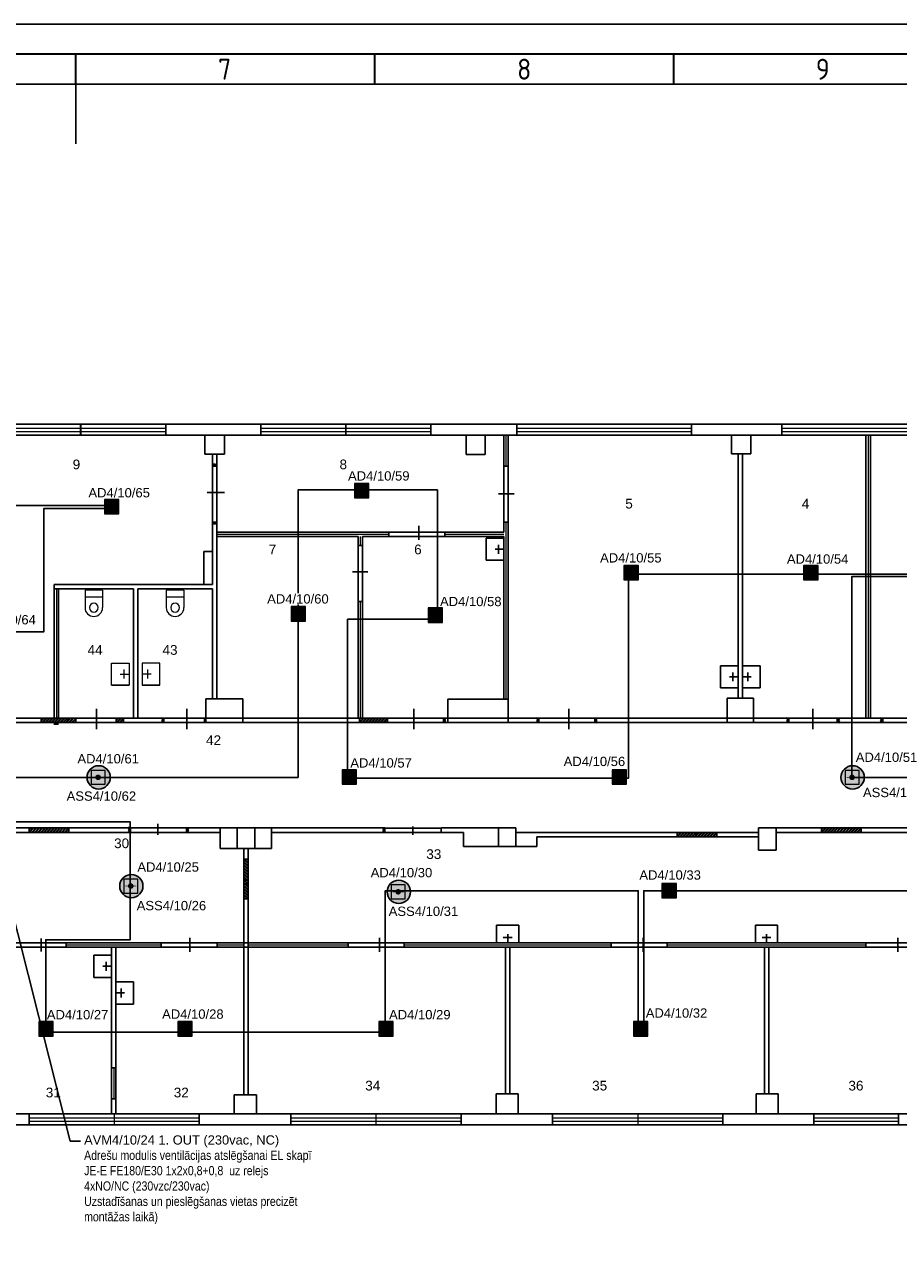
# Model space of a CAD drawing. Header units: millimetres. Extents: x -197461 to 862495, y -970068 to 63888.
# Tile 133 of 205: x -98191 to -78355, y -277281 to -249727. Entities that reach past the tile are written whole.
import ezdxf
from ezdxf import colors
from ezdxf.entities.mleader import LeaderData, LeaderLine
from ezdxf.math import Vec2, Vec3

# ---------------------------------------------------------------- set-up
doc = ezdxf.new("R2010")
doc.units = ezdxf.units.MM
doc.layers.get('0').update_dxf_attribs({"linetype": 'CONTINUOUS'})
for name, color, linetype, lineweight in [('1_eksplikacija', 8, 'CONTINUOUS', 15), ('1_ESOSAS_SIENAS', 7, 'CONTINUOUS', 30), ('1_PROJ_SIENAS', 6, 'CONTINUOUS', 25), ('1_sanehnika', 8, 'CONTINUOUS', 15)]:
    doc.layers.add(name, color=color, linetype=linetype, lineweight=lineweight)
doc.layers.add('Rasējuma lapa', color=7, linetype='CONTINUOUS')
doc.layers.add('UAS', color=240, linetype='CONTINUOUS')
doc.styles.add('ARIAL', font='arialbd.ttf')
doc.styles.add('ISO', font='iso')
doc.styles.add('PBL', font='arial.ttf')
doc.linetypes.add('BATTING', pattern='A,0.00254,-2.54,[134,ltypeshp.shx,S=2.54,R=0,X=-2.54,Y=0],-5.08,[134,ltypeshp.shx,S=2.54,R=180,X=2.54,Y=0],-2.54', length=10.16254)

# ---------------------------------------------------------------- blocks, each defined once
blk = doc.blocks.new('A2_L')
at = {"layer": 'Rasējuma lapa'}
blk.add_line((0, 420), (-594, 420), dxfattribs=at)
at = {"layer": 'Rasējuma lapa', "lineweight": 35}
for p, q in [((-5, 415), (-579, 415)), ((-292, 410), (-292, 415)), ((-242, 410), (-242, 415)), ((-192, 410), (-192, 415))]:
    blk.add_line(p, q, dxfattribs=at)
at = {"layer": 'Rasējuma lapa', "lineweight": 30}
for p, q in [((-10, 410), (-574, 410)), ((-292, 410), (-292, 400))]:
    blk.add_line(p, q, dxfattribs=at)
at = {"layer": 'Rasējuma lapa', "style": 'ISO'}
for s, p in [('8', (-218.23, 410.75)), ('9', (-168.28, 410.75)), ('7', (-268.23, 410.75))]:
    blk.add_text(s, height=3.5, dxfattribs=at).set_placement(p)
blk = doc.blocks.new('*U1293')
at = {"layer": 'Rasējuma lapa'}
blk.add_blockref('A2_L', (0, 0), dxfattribs=at)
blk = doc.blocks.new('izlietne')
at = {"layer": '1_ESOSAS_SIENAS', "color": 0}
for p, q in [((-250.4, -398.68), (-250.4, 0)), ((250.5, 0), (-250.4, 0)), ((-250.4, 0), (-250.4, -398.68)), ((0, -197.63), (0, 0)), ((250.5, -398.68), (250.5, 0)), ((250.5, -398.68), (250.5, 0)), ((102.4, -120.05), (-98.7, -120.05)), ((-250.4, -398.68), (250.5, -398.68))]:
    blk.add_line(p, q, dxfattribs=at)
blk = doc.blocks.new('AD-proj')
at = {"lineweight": 5}
blk.add_lwpolyline([(-250, -250), (250, -250), (250, 250), (-250, 250)], close=True, dxfattribs=at)
at = {"const_width": 30}
blk.add_lwpolyline([(-200, 0), (200, 0)], dxfattribs=at)
at = {"const_width": 100}
blk.add_lwpolyline([(-50, 0, 1), (50, 0, 1)], format="xyb", close=True, dxfattribs=at)

msp = doc.modelspace()

# ---------------------------------------------------------------- hatches: boundary and pattern name
at = {"layer": '1_ESOSAS_SIENAS', "linetype": 'ByBlock', "lineweight": 0, "true_color": 0x000000}
h = msp.add_hatch(dxfattribs=at)
h.set_pattern_fill('ANSI32', color=18, scale=5, style=0)
h.set_pattern_definition([(45, (-142079.4, -241482.9), (-33.67596, 33.67596), []), (45, (-142056.95, -241482.9), (-33.67596, 33.67596), [])])
h.paths.add_polyline_path([(-96103.66211, -265459.17076), (-96103.66211, -265557.97076), (-95942.96211, -265557.97076), (-95942.96211, -265459.17076)])
h.paths.add_polyline_path([(-97806.06211, -265459.17076), (-97806.06211, -265557.97076), (-97023.66211, -265557.97076), (-97023.66211, -265459.17076)])
at = {"layer": '1_ESOSAS_SIENAS', "linetype": 'ByBlock', "lineweight": 0}
h = msp.add_hatch(dxfattribs=at)
h.set_pattern_fill('ANSI32', color=8, scale=5, style=0)
h.set_pattern_definition([(45, (-133940.78, -241479.3), (-33.67596, 33.67596), []), (45, (-133918.33, -241479.3), (-33.67596, 33.67596), [])])
h.paths.add_polyline_path([(-89954.06211, -265557.97076), (-89954.06211, -265459.17076), (-90584.24211, -265459.17076), (-90584.24211, -265557.97076)])
at = {"layer": '1_ESOSAS_SIENAS', "linetype": 'ByBlock', "lineweight": 0, "true_color": 0x000000}
h = msp.add_hatch(dxfattribs=at)
h.set_pattern_fill('ANSI32', color=18, scale=5, style=0)
h.set_pattern_definition([(45, (-141437.38, -243970), (-33.67596, 33.67596), []), (45, (-141414.93, -243970), (-33.67596, 33.67596), [])])
h.paths.add_polyline_path([(-97181.24211, -267946.27076), (-98080.84211, -267946.27076), (-98080.84211, -268048.67076), (-97181.24211, -268048.67076)])
h = msp.add_hatch(dxfattribs=at)
h.set_pattern_fill('ANSI32', color=18, scale=5, style=0)
h.set_pattern_definition([(45, (-126740.58, -244072.4), (-33.67596, 33.67596), []), (45, (-126718.13, -244072.4), (-33.67596, 33.67596), [])])
h.paths.add_polyline_path([(-82484.44211, -268048.67076), (-83384.04211, -268048.67076), (-83384.06211, -268147.37076), (-82484.46211, -268147.37076)])
h = msp.add_hatch(dxfattribs=at)
h.set_pattern_fill('ANSI32', color=18, scale=5, style=0)
h.set_pattern_definition([(45, (-123459.78, -243970), (-33.67596, 33.67596), []), (45, (-123437.33, -243970), (-33.67596, 33.67596), [])])
h.paths.add_polyline_path([(-79203.64211, -267946.27076), (-80103.24211, -267946.27076), (-80103.24211, -268048.67076), (-79203.64211, -268048.67076)])
at = {"layer": '1_ESOSAS_SIENAS', "linetype": 'ByBlock', "lineweight": 0}
h = msp.add_hatch(dxfattribs=at)
h.set_pattern_fill('ANSI32', color=8, scale=5, angle=-90, style=0)
h.set_pattern_definition([(315, (-69133.79, -225298.953), (33.67596, 33.67596), []), (315, (-69133.79, -225321.404), (33.67596, 33.67596), [])])
h.paths.add_polyline_path([(-93113.66211, -269554.97076), (-93113.66211, -268655.49076), (-93212.46211, -268655.49076), (-93212.46211, -269555.09076)])
at = {"layer": 'UAS', "lineweight": 50, "true_color": 0xffffff}
h = msp.add_hatch(color=7, dxfattribs=at)
h.dxf.hatch_style = 1
h.paths.add_polyline_path([(-90569.72839, -260298.75139), (-90504.25745, -260298.75139, 1)], flags=16)
h.paths.add_polyline_path([(-90373.31557, -260462.42874), (-90373.31557, -260135.07404), (-90700.67027, -260135.07404), (-90700.67027, -260462.42874)])
h = msp.add_hatch(color=7, dxfattribs=at)
h.dxf.hatch_style = 1
h.paths.add_polyline_path([(-96240.75962, -260662.79632), (-96175.28868, -260662.79632, 1)], flags=16)
h.paths.add_polyline_path([(-96044.3468, -260826.47367), (-96044.3468, -260499.11897), (-96371.7015, -260499.11897), (-96371.7015, -260826.47367)])
h = msp.add_hatch(color=7, dxfattribs=at)
h.dxf.hatch_style = 1
h.paths.add_polyline_path([(-84456.46305, -262156.3844), (-84390.99212, -262156.3844, 1)], flags=16)
h.paths.add_polyline_path([(-84260.05024, -262320.06175), (-84260.05024, -261992.70705), (-84587.40493, -261992.70705), (-84587.40493, -262320.06175)])
h = msp.add_hatch(color=7, dxfattribs=at)
h.dxf.hatch_style = 1
h.paths.add_polyline_path([(-80380.30303, -262156.3844), (-80314.83209, -262156.3844, 1)], flags=16)
h.paths.add_polyline_path([(-80183.89021, -262320.06175), (-80183.89021, -261992.70705), (-80511.2449, -261992.70705), (-80511.2449, -262320.06175)])
h = msp.add_hatch(color=7, dxfattribs=at)
h.dxf.hatch_style = 1
h.paths.add_polyline_path([(-92005.91705, -263092.09149), (-91940.44611, -263092.09149, 1)], flags=16)
h.paths.add_polyline_path([(-91809.50423, -263255.76884), (-91809.50423, -262928.41415), (-92136.85892, -262928.41415), (-92136.85892, -263255.76884)])
h = msp.add_hatch(color=7, dxfattribs=at)
h.dxf.hatch_style = 1
h.paths.add_polyline_path([(-88901.8781, -263122.94657), (-88836.40716, -263122.94657, 1)], flags=16)
h.paths.add_polyline_path([(-88705.46529, -263286.62392), (-88705.46529, -262959.26922), (-89032.81998, -262959.26922), (-89032.81998, -263286.62392)])
h = msp.add_hatch(color=7, dxfattribs=at)
h.dxf.hatch_style = 1
h.paths.add_polyline_path([(-96485.50257, -266799.26418, -1), (-96548.5895, -266799.26418, -1)], flags=0)
h.paths.add_polyline_path([(-96674.76337, -266641.54685), (-96674.76337, -266956.98152), (-96359.3287, -266956.98152), (-96359.3287, -266641.54685)], flags=16)
h.paths.add_polyline_path([(-96240.46486, -266799.98136, 1), (-96768.51217, -266799.98136, 1)])
h.paths.add_polyline_path([(-96359.3287, -266956.98152), (-96674.76337, -266956.98152), (-96674.76337, -266641.54685), (-96359.3287, -266641.54685)], flags=16)
h = msp.add_hatch(color=7, dxfattribs=at)
h.dxf.hatch_style = 1
h.paths.add_polyline_path([(-90851.47231, -266793.28721), (-90786.00137, -266793.28721, 1)], flags=16)
h.paths.add_polyline_path([(-90655.05949, -266956.96456), (-90655.05949, -266629.60986), (-90982.41419, -266629.60986), (-90982.41419, -266956.96456)])
h = msp.add_hatch(color=7, dxfattribs=at)
h.dxf.hatch_style = 1
h.paths.add_polyline_path([(-84726.12059, -266793.28721), (-84660.64965, -266793.28721, 1)], flags=16)
h.paths.add_polyline_path([(-84529.70777, -266956.96456), (-84529.70777, -266629.60986), (-84857.06247, -266629.60986), (-84857.06247, -266956.96456)])
h = msp.add_hatch(color=7, dxfattribs=at)
h.dxf.hatch_style = 1
h.paths.add_polyline_path([(-79381.63694, -266799.26418, -1), (-79444.72387, -266799.26418, -1)], flags=0)
h.paths.add_polyline_path([(-79570.89774, -266641.54685), (-79570.89774, -266956.98152), (-79255.46307, -266956.98152), (-79255.46307, -266641.54685)], flags=16)
h.paths.add_polyline_path([(-79136.59923, -266799.98136, 1), (-79664.64654, -266799.98136, 1)])
h.paths.add_polyline_path([(-79255.46307, -266956.98152), (-79570.89774, -266956.98152), (-79570.89774, -266641.54685), (-79255.46307, -266641.54685)], flags=16)
at = {"layer": 'UAS', "lineweight": 50, "true_color": 0xc7c8ca}
h = msp.add_hatch(color=9, dxfattribs=at)
h.dxf.hatch_style = 1
h.paths.add_polyline_path([(-95743.92377, -269263.43941, -1), (-95807.0107, -269263.43941, -1)], flags=0)
h.paths.add_polyline_path([(-95933.18457, -269105.72208), (-95933.18457, -269421.15675), (-95617.7499, -269421.15675), (-95617.7499, -269105.72208)], flags=16)
h.paths.add_polyline_path([(-95498.88606, -269264.15659, 1), (-96026.93337, -269264.15659, 1)])
h.paths.add_polyline_path([(-95617.7499, -269421.15675), (-95933.18457, -269421.15675), (-95933.18457, -269105.72208), (-95617.7499, -269105.72208)], flags=16)
h = msp.add_hatch(color=9, dxfattribs=at)
h.dxf.hatch_style = 1
h.paths.add_polyline_path([(-89676.67005, -269393.83554, -1), (-89739.75698, -269393.83554, -1)], flags=0)
h.paths.add_polyline_path([(-89865.93085, -269236.1182), (-89865.93085, -269551.55287), (-89550.49618, -269551.55287), (-89550.49618, -269236.1182)], flags=16)
h.paths.add_polyline_path([(-89431.63234, -269394.55271, 1), (-89959.67965, -269394.55271, 1)])
h.paths.add_polyline_path([(-89550.49618, -269551.55287), (-89865.93085, -269551.55287), (-89865.93085, -269236.1182), (-89550.49618, -269236.1182)], flags=16)
at = {"layer": 'UAS', "lineweight": 50, "true_color": 0xffffff}
h = msp.add_hatch(color=7, dxfattribs=at)
h.dxf.hatch_style = 1
h.paths.add_polyline_path([(-83594.55682, -269367.24774), (-83529.08588, -269367.24774, 1)], flags=16)
h.paths.add_polyline_path([(-83398.144, -269530.92509), (-83398.144, -269203.57039), (-83725.4987, -269203.57039), (-83725.4987, -269530.92509)])
h = msp.add_hatch(color=7, dxfattribs=at)
h.dxf.hatch_style = 1
h.paths.add_polyline_path([(-97733.94823, -272501.28856), (-97668.47729, -272501.28856, 1)], flags=16)
h.paths.add_polyline_path([(-97537.53541, -272664.9659), (-97537.53541, -272337.61121), (-97864.89011, -272337.61121), (-97864.89011, -272664.9659)])
h = msp.add_hatch(color=7, dxfattribs=at)
h.dxf.hatch_style = 1
h.paths.add_polyline_path([(-94579.55817, -272501.28856), (-94514.08723, -272501.28856, 1)], flags=16)
h.paths.add_polyline_path([(-94383.14535, -272664.9659), (-94383.14535, -272337.61121), (-94710.50005, -272337.61121), (-94710.50005, -272664.9659)])
h = msp.add_hatch(color=7, dxfattribs=at)
h.dxf.hatch_style = 1
h.paths.add_polyline_path([(-90016.21294, -272501.28856), (-89950.742, -272501.28856, 1)], flags=16)
h.paths.add_polyline_path([(-89819.80013, -272664.9659), (-89819.80013, -272337.61121), (-90147.15482, -272337.61121), (-90147.15482, -272664.9659)])
h = msp.add_hatch(color=7, dxfattribs=at)
h.dxf.hatch_style = 1
h.paths.add_polyline_path([(-84244.00812, -272501.28856), (-84178.53718, -272501.28856, 1)], flags=16)
h.paths.add_polyline_path([(-84047.59531, -272664.9659), (-84047.59531, -272337.61121), (-84374.95, -272337.61121), (-84374.95, -272664.9659)])

# ---------------------------------------------------------------- linework, layer by layer
at = {"color": 18, "true_color": 0x000000}
for p, q in [((-93925.12918, -261011.31825), (-93925.12918, -259743.72338)), ((-93822.25003, -261011.31825), (-93822.25003, -259743.72338)), ((-87314.09552, -261011.75522), (-87314.09552, -259744.65523)), ((-87214.4137, -261011.75522), (-87214.4137, -259744.65523)), ((-94043.40593, -260342.49777), (-93649.1621, -260342.49777)), ((-87432.31218, -260371.19535), (-87080.37873, -260371.19535)), ((-89240.39598, -261411.06274), (-89240.39598, -261100.5803)), ((-89925.03089, -261243.19427), (-88652.46194, -261243.19427)), ((-89925.03089, -261341.67472), (-88652.46194, -261341.67472)), ((-90618.2, -262810.49484), (-90618.2, -261537.65112)), ((-90517.8691, -262810.49484), (-90517.8691, -261537.65112)), ((-90746.39325, -262141.36374), (-90401.52756, -262141.36374)), ((-96551.94296, -265245.89323), (-96551.94296, -265706.70233)), ((-94504.63721, -265245.89323), (-94504.63721, -265706.70233)), ((-89357.5068, -265245.89323), (-89357.5068, -265706.70233)), ((-85836.95826, -265245.89323), (-85836.95826, -265706.70233)), ((-80304.75527, -265245.89323), (-80304.75527, -265706.70233)), ((-97521.91378, -265593.76737), (-97418.78065, -265593.76737)), ((-95784.3821, -267946.58234), (-94506.88495, -267946.58234)), ((-95784.3821, -268051.05922), (-94506.88495, -268051.05922)), ((-95159.60677, -268104.53222), (-95159.60677, -267851.80821)), ((-90008.28138, -267947.84059), (-88737.03463, -267947.84059)), ((-90008.28138, -268048.98495), (-88737.03463, -268048.98495)), ((-89374.70741, -268102.86333), (-89374.70741, -267911.76725)), ((-98510.92579, -270547.5854), (-73356.5367, -270547.5854)), ((-97809.49894, -270744.55156), (-97809.49894, -270448.71011)), ((-94436.48383, -270754.52806), (-94436.48383, -270436.20131)), ((-90131.49836, -270754.52806), (-90131.49836, -270436.20131)), ((-84152.35587, -270754.52806), (-84152.35587, -270436.20131)), ((-78372.24048, -270754.52806), (-78372.24048, -270436.20131)), ((-98510.92579, -270649.70898), (-73374.17004, -270649.70898))]:
    msp.add_line(p, q, dxfattribs=at)
for points in [[(-128392.93541, -265455.07863), (-70836.19604, -265455.07863)], [(-128392.93541, -265557.89714), (-70836.19604, -265557.89714)]]:
    msp.add_lwpolyline(points, dxfattribs=at)
at = {"layer": '1_ESOSAS_SIENAS', "color": 0}
for p, q in [((-129844.89211, -258791.67076), (-63173.46211, -258791.67076)), ((-96913.16211, -258791.67076), (-96913.16211, -259038.67076)), ((-96909.56211, -258791.67076), (-96909.56211, -259038.67076)), ((-94979.86211, -258791.67076), (-94979.86211, -259038.67076)), ((-92827.96211, -258791.67076), (-92827.96211, -259038.67076)), ((-90898.26211, -258791.67076), (-90898.26211, -259038.67076)), ((-90898.26211, -258791.67076), (-90898.26211, -259038.67076)), ((-88968.56211, -258791.67076), (-88968.56211, -259038.67076)), ((-87017.66211, -258791.67076), (-87017.66211, -259038.67076)), ((-83055.96211, -258791.67076), (-83055.96211, -259038.67076)), ((-81002.86211, -258791.67076), (-81002.86211, -259038.67076)), ((-129594.50211, -259038.67076), (-94856.46211, -259038.67076)), ((-95032.76211, -259038.67076), (-92792.66211, -259038.67076)), ((-94094.46211, -259038.67076), (-94094.46211, -259468.97076)), ((-93653.46211, -259038.67076), (-93653.46211, -259468.97076)), ((-92891.46211, -259038.67076), (-70250.16211, -259038.67076)), ((-88171.26211, -259049.27076), (-88171.26211, -259479.57076)), ((-87733.86211, -259049.27076), (-87733.86211, -259479.57076)), ((-82145.86211, -259038.67076), (-82145.86211, -259465.57076)), ((-81708.36211, -259038.67076), (-81708.36211, -259465.57076)), ((-94094.46211, -259468.97076), (-93653.46211, -259468.97076)), ((-93925.06211, -259468.97076), (-93925.06211, -259742.37076)), ((-93822.76211, -259468.97076), (-93822.76211, -259742.37076)), ((-88171.26211, -259479.57076), (-87733.86211, -259479.57076)), ((-82145.86211, -259465.57076), (-81708.36211, -259465.57076)), ((-81997.66211, -259465.57076), (-81997.66211, -265007.57076)), ((-81898.86211, -259465.57076), (-81898.86211, -265007.57076)), ((-93925.06211, -261011.87076), (-93925.06211, -262428.87076)), ((-93822.76211, -261011.87076), (-93822.76211, -265018.27076)), ((-94115.56211, -261681.07076), (-94115.56211, -262428.87076)), ((-94115.56211, -261681.07076), (-93925.06211, -261681.07076)), ((-97513.66211, -262428.87076), (-93925.06211, -262428.87076)), ((-97513.66211, -262527.67076), (-97513.66211, -262428.87076)), ((-97513.66211, -262527.67076), (-95713.66211, -262527.67076)), ((-95713.66211, -262527.67076), (-95713.66211, -265459.17076)), ((-95614.86211, -262527.67076), (-95614.86211, -265459.17076)), ((-95614.86211, -262527.67076), (-93925.06211, -262527.67076)), ((-93925.06211, -262527.67076), (-93925.06211, -265018.27076)), ((-94073.26211, -265018.27076), (-94073.26211, -265557.97076)), ((-94073.26211, -265018.27076), (-93233.66211, -265018.27076)), ((-93233.66211, -265018.27076), (-93233.66211, -265557.97076)), ((-88584.06211, -265028.87076), (-88584.06211, -265557.97076)), ((-88584.06211, -265028.87076), (-87215.26211, -265028.87076)), ((-87215.26211, -265028.87076), (-87215.26211, -265557.97076)), ((-82248.16211, -265007.57076), (-82248.16211, -265557.97076)), ((-82248.16211, -265007.57076), (-81648.46211, -265007.57076)), ((-81648.46211, -265007.57076), (-81648.46211, -265557.97076)), ((-95942.96211, -265459.17076), (-95713.66211, -265459.17076)), ((-95942.96211, -265557.97076), (-95025.76211, -265557.97076)), ((-95614.86211, -265459.17076), (-95025.76211, -265459.17076)), ((-94104.96211, -265459.17076), (-94073.26211, -265459.17076)), ((-94104.96211, -265459.17076), (-94104.96211, -265557.97076)), ((-94104.96211, -265557.97076), (-90584.26211, -265557.97076)), ((-93233.66211, -265459.17076), (-90584.26211, -265459.17076)), ((-90584.26211, -265459.17076), (-90584.26211, -265557.97076)), ((-88684.06211, -265459.17076), (-88584.06211, -265459.17076)), ((-88684.06211, -265557.97076), (-86518.56211, -265557.97076)), ((-87215.26211, -265459.17076), (-86518.56211, -265459.17076)), ((-86518.56211, -265459.17076), (-86518.56211, -265557.97076)), ((-85248.96211, -265459.17076), (-85248.96211, -265557.97076)), ((-85248.96211, -265459.17076), (-82248.16211, -265459.17076)), ((-85248.96211, -265557.97076), (-80848.46211, -265557.97076)), ((-81648.46211, -265459.17076), (-80848.46211, -265459.17076)), ((-79748.46211, -265459.17076), (-78718.06211, -265459.17076)), ((-79748.46211, -265557.97076), (-78718.06211, -265557.97076)), ((-102071.06211, -267946.27076), (-98080.86211, -267946.27076)), ((-98472.36211, -268048.67076), (-98080.86211, -268048.67076)), ((-94512.26211, -267946.27076), (-90008.86211, -267946.27076)), ((-94512.26211, -268048.67076), (-93745.16211, -268048.67076)), ((-93745.16211, -267946.27076), (-93745.16211, -268415.47076)), ((-93360.66211, -267946.27076), (-93360.66211, -268415.47076)), ((-92958.46211, -267946.27076), (-92958.46211, -268415.47076)), ((-92584.56211, -267946.27076), (-92584.56211, -268415.47076)), ((-92584.56211, -268048.67076), (-90008.86211, -268048.67076)), ((-88735.76211, -267946.27076), (-87038.86211, -267946.27076)), ((-88735.76211, -267946.27076), (-88735.76211, -268048.67076)), ((-88735.76211, -268048.67076), (-88227.76211, -268048.67076)), ((-88227.76211, -268048.67076), (-88227.76211, -268369.57076)), ((-87437.46211, -267946.27076), (-87437.46211, -268369.57076)), ((-87038.86211, -267946.27076), (-87038.86211, -268048.67076)), ((-87038.86211, -267946.27076), (-87038.86211, -268369.57076)), ((-87038.86211, -268048.67076), (-83384.06211, -268048.67076)), ((-82484.46211, -268048.67076), (-81539.06211, -268048.67076)), ((-81539.06211, -267946.27076), (-81539.06211, -268447.17076)), ((-81539.06211, -267946.27076), (-80103.26211, -267946.27076)), ((-81136.86211, -267946.27076), (-81136.86211, -268447.17076)), ((-81136.86211, -268048.67076), (-80103.26211, -268048.67076)), ((-86566.16211, -268147.37076), (-83384.06211, -268147.37076)), ((-86566.16211, -268147.37076), (-86566.16211, -268369.57076)), ((-82484.46211, -268147.37076), (-81539.06211, -268147.37076)), ((-93745.16211, -268415.47076), (-92584.56211, -268415.47076)), ((-93212.46211, -268415.47076), (-93212.46211, -268655.47076)), ((-93113.66211, -268415.47076), (-93113.66211, -268655.47076)), ((-93113.66211, -268524.97076), (-93113.66211, -268528.37076)), ((-88227.76211, -268369.57076), (-87437.46211, -268369.57076)), ((-87437.46211, -268369.57076), (-87038.86211, -268369.57076)), ((-87038.86211, -268369.57076), (-86566.16211, -268369.57076)), ((-81539.06211, -268447.17076), (-81136.86211, -268447.17076)), ((-93212.46211, -268655.47076), (-93113.66211, -268655.47076)), ((-93212.46211, -268655.47076), (-93113.66211, -268655.47076)), ((-93212.46211, -269554.97076), (-93212.46211, -273993.00076)), ((-93212.46211, -269554.97076), (-93113.66211, -269554.97076)), ((-93113.66211, -269554.97076), (-93113.66211, -273993.00076)), ((-96214.66211, -270648.67076), (-96214.66211, -274426.77076)), ((-96214.66211, -270648.67076), (-96112.26211, -270648.67076)), ((-96112.26211, -270648.67076), (-96112.26211, -274426.77076)), ((-87275.26211, -270648.67076), (-87275.26211, -273971.76076)), ((-87275.26211, -270648.67076), (-87176.46211, -270648.67076)), ((-87176.46211, -270648.67076), (-87176.46211, -273971.76076)), ((-81397.96211, -270648.67076), (-81397.96211, -273971.76076)), ((-81397.96211, -270648.67076), (-81299.16211, -270648.67076)), ((-81299.16211, -270648.67076), (-81299.16211, -273971.76076)), ((-96214.66211, -273386.08076), (-96112.26211, -273386.08076)), ((-96214.66211, -274084.61076), (-96112.26211, -274084.61076)), ((-93427.66211, -273993.00076), (-93427.66211, -274433.97076)), ((-93427.66211, -273993.00076), (-92926.76211, -273993.00076)), ((-92926.76211, -273993.00076), (-92926.76211, -274433.97076)), ((-87490.46211, -273971.76076), (-87490.46211, -274426.77076)), ((-87490.46211, -273971.76076), (-86989.46211, -273971.76076)), ((-86989.46211, -273971.76076), (-86989.46211, -274426.77076)), ((-81588.46211, -273971.76076), (-81588.46211, -274426.77076)), ((-81588.46211, -273971.76076), (-81087.46211, -273971.76076)), ((-81087.46211, -273971.76076), (-81087.46211, -274426.77076)), ((-128391.47211, -274426.77076), (-63423.96211, -274426.77076)), ((-98084.26211, -274426.77076), (-98084.26211, -274677.31076)), ((-94224.96211, -274426.77076), (-94224.96211, -274677.31076)), ((-92147.06211, -274426.77076), (-92147.06211, -274673.72076)), ((-88284.16211, -274426.77076), (-88284.16211, -274673.72076)), ((-86206.26211, -274426.77076), (-86206.26211, -274677.31076)), ((-82346.96211, -274426.77076), (-82346.96211, -274677.31076)), ((-80283.16211, -274426.77076), (-80283.16211, -274677.31076)), ((-78356.96211, -274426.77076), (-78356.96211, -274677.31076)), ((-129844.89211, -274673.72076), (-63173.46211, -274673.72076))]:
    msp.add_line(p, q, dxfattribs=at)
at = {"layer": '1_ESOSAS_SIENAS', "color": 0, "lineweight": 5}
for p, q in [((-98842.76211, -258879.87076), (-96913.16211, -258879.87076)), ((-98842.76211, -258961.07076), (-96913.16211, -258961.07076)), ((-96909.56211, -258879.87076), (-94979.86211, -258879.87076)), ((-96909.56211, -258961.07076), (-94979.86211, -258961.07076)), ((-92827.96211, -258879.87076), (-90898.26211, -258879.87076)), ((-92827.96211, -258961.07076), (-90898.26211, -258961.07076)), ((-90898.26211, -258879.87076), (-88968.56211, -258879.87076)), ((-90898.26211, -258961.07076), (-88968.56211, -258961.07076)), ((-87017.66211, -258879.87076), (-83055.96211, -258879.87076)), ((-87017.66211, -258961.07076), (-83055.96211, -258961.07076)), ((-81002.86211, -258879.87076), (-77044.66211, -258879.87076)), ((-81002.86211, -258961.07076), (-77044.66211, -258961.07076)), ((-96161.66211, -273386.08076), (-96161.66211, -274084.61076)), ((-96154.66211, -274426.77076), (-96154.66211, -274677.31076)), ((-96154.66211, -274426.77076), (-96154.66211, -274677.31076)), ((-90217.36211, -274426.77076), (-90217.36211, -274673.72076)), ((-90213.86211, -274426.77076), (-90213.86211, -274673.72076)), ((-84276.56211, -274426.77076), (-84276.56211, -274677.31076)), ((-84273.06211, -274426.77076), (-84273.06211, -274677.31076)), ((-98084.26211, -274514.97076), (-96154.66211, -274514.97076)), ((-98084.26211, -274596.14076), (-96154.66211, -274596.14076)), ((-96154.66211, -274514.97076), (-94224.96211, -274514.97076)), ((-96154.66211, -274596.14076), (-94224.96211, -274596.14076)), ((-92147.06211, -274514.97076), (-90217.36211, -274514.97076)), ((-92147.06211, -274596.14076), (-90217.36211, -274596.14076)), ((-90213.86211, -274514.97076), (-88284.16211, -274514.97076)), ((-90213.86211, -274596.14076), (-88284.16211, -274596.14076)), ((-86206.26211, -274514.97076), (-84276.56211, -274514.97076)), ((-86206.26211, -274596.14076), (-84276.56211, -274596.14076)), ((-84273.06211, -274514.97076), (-82346.96211, -274514.97076)), ((-84273.06211, -274596.14076), (-82346.96211, -274596.14076)), ((-80283.16211, -274514.97076), (-78356.96211, -274514.97076)), ((-80283.16211, -274596.14076), (-78356.96211, -274596.14076))]:
    msp.add_line(p, q, dxfattribs=at)
at = {"layer": '1_ESOSAS_SIENAS', "color": 18, "true_color": 0x000000}
for p, q in [((-98080.86211, -267946.27076), (-98080.86211, -268048.67076)), ((-97181.26211, -267946.27076), (-95782.26211, -267946.27076)), ((-97181.26211, -267946.27076), (-97181.26211, -268048.67076)), ((-97181.26211, -268048.67076), (-95782.26211, -268048.67076)), ((-96112.26211, -268048.67076), (-95782.26211, -268048.67076)), ((-83384.06211, -268048.67076), (-83384.06211, -268147.37076)), ((-82484.46211, -268048.67076), (-82484.46211, -268147.37076)), ((-80103.26211, -267946.27076), (-80103.26211, -268048.67076)), ((-79203.66211, -267946.27076), (-79203.66211, -268048.67076))]:
    msp.add_line(p, q, dxfattribs=at)
at = {"layer": '1_ESOSAS_SIENAS'}
for p, q in [((-79203.66211, -267946.27076), (-77407.66211, -267946.27076)), ((-79203.66211, -268048.67076), (-77407.66211, -268048.67076))]:
    msp.add_line(p, q, dxfattribs=at)
at = {"layer": '1_PROJ_SIENAS', "linetype": 'ByBlock'}
for p, q in [((-97362.36211, -259038.67076), (-97262.36211, -259038.67076)), ((-79098.86211, -259038.67076), (-78998.86211, -259038.67076)), ((-93925.06211, -259742.37076), (-93892.88126, -259686.63188)), ((-93925.06211, -259742.37076), (-93822.76211, -259742.37076)), ((-93891.56319, -259742.37076), (-93859.38233, -259686.63188)), ((-93852.38657, -259742.37076), (-93820.20571, -259686.63188)), ((-93927.61851, -261067.60963), (-93895.43766, -261011.87076)), ((-93925.06211, -261011.87076), (-93822.76211, -261011.87076)), ((-93894.11959, -261067.60963), (-93861.93873, -261011.87076)), ((-93854.94297, -261067.60963), (-93822.76211, -261011.87076)), ((-89923.79374, -261242.20279), (-89923.79374, -261342.28364)), ((-88653.79374, -261242.28364), (-88653.79374, -261342.28364)), ((-87315.26211, -261342.37076), (-87315.26211, -265028.87076)), ((-97806.06211, -265557.97076), (-97806.06211, -265459.17076)), ((-97023.66211, -265459.17076), (-97023.66211, -265557.97076)), ((-96103.66211, -265459.17076), (-95942.96211, -265459.17076)), ((-96103.66211, -265459.17076), (-96103.66211, -265557.97076)), ((-96103.66211, -265557.97076), (-95942.96211, -265557.97076)), ((-95942.96211, -265459.17076), (-95942.96211, -265557.97076)), ((-95025.76211, -265485.29521), (-95081.50099, -265453.11436)), ((-95025.76211, -265524.47183), (-95081.50099, -265492.29098)), ((-95025.76211, -265557.97076), (-95081.50099, -265525.7899)), ((-95025.76211, -265459.17076), (-95025.76211, -265557.97076)), ((-90584.26211, -265459.17076), (-89954.06211, -265459.17076)), ((-89954.06211, -265557.97076), (-90584.26211, -265557.97076)), ((-89954.06211, -265459.17076), (-89954.06211, -265557.97076)), ((-88684.06211, -265459.17076), (-88684.06211, -265557.97076)), ((-88628.32324, -265491.35161), (-88684.06211, -265459.17076)), ((-88628.32324, -265530.52823), (-88684.06211, -265498.34738)), ((-88628.32324, -265564.02716), (-88684.06211, -265531.8463)), ((-86518.56211, -265485.29521), (-86574.30099, -265453.11436)), ((-86518.56211, -265524.47183), (-86574.30099, -265492.29098)), ((-86518.56211, -265557.97076), (-86574.30099, -265525.7899)), ((-85193.22324, -265491.35161), (-85248.96211, -265459.17076)), ((-85193.22324, -265530.52823), (-85248.96211, -265498.34738)), ((-85193.22324, -265564.02716), (-85248.96211, -265531.8463)), ((-80848.46211, -265485.29521), (-80904.20099, -265453.11436)), ((-80848.46211, -265524.47183), (-80904.20099, -265492.29098)), ((-80848.46211, -265557.97076), (-80904.20099, -265525.7899)), ((-80848.46211, -265459.17076), (-80848.46211, -265557.97076)), ((-79748.46211, -265459.17076), (-79748.46211, -265557.97076)), ((-79692.72324, -265491.35161), (-79748.46211, -265459.17076)), ((-79692.72324, -265530.52823), (-79748.46211, -265498.34738)), ((-79692.72324, -265564.02716), (-79748.46211, -265531.8463)), ((-79098.86211, -265459.17076), (-78998.86211, -265459.17076)), ((-78718.46211, -265485.29521), (-78774.20099, -265453.11436)), ((-78718.46211, -265524.47183), (-78774.20099, -265492.29098)), ((-78718.46211, -265557.97076), (-78774.20099, -265525.7899)), ((-78718.46211, -265459.17076), (-78718.46211, -265557.97076)), ((-78718.06211, -265459.17076), (-78718.06211, -265557.97076)), ((-93212.46211, -268655.47076), (-93212.46211, -269555.07076)), ((-93113.66211, -268655.47076), (-93113.66211, -269555.07076)), ((-97242.06211, -270548.67076), (-97242.06211, -270648.67076)), ((-95084.86211, -270548.67076), (-95084.86211, -270648.67076)), ((-95084.86211, -270548.67076), (-95084.86211, -270648.67076)), ((-93814.86211, -270548.67076), (-93814.86211, -270648.67076)), ((-93814.86211, -270548.67076), (-93814.86211, -270648.67076)), ((-90843.66211, -270548.67076), (-90843.66211, -270648.67076)), ((-84876.46211, -270548.67076), (-84876.46211, -270648.67076)), ((-83606.46211, -270548.67076), (-83606.46211, -270648.67076)), ((-79099.16211, -270548.67076), (-79099.16211, -270648.67076))]:
    msp.add_line(p, q, dxfattribs=at)
at = {"layer": '1_PROJ_SIENAS', "color": 18, "linetype": 'ByBlock', "true_color": 0x000000}
for p, q in [((-87315.26211, -259038.67076), (-87315.26211, -259742.37076)), ((-87215.26211, -259742.37076), (-87215.26211, -259038.67076)), ((-79098.86211, -259038.67076), (-79098.86211, -265459.17076)), ((-78998.86211, -259038.67076), (-78998.86211, -265459.17076)), ((-87315.26211, -259742.37076), (-87215.26211, -259742.37076)), ((-87315.26211, -261012.37076), (-87315.26211, -261242.37076)), ((-87315.26211, -261012.37076), (-87215.26211, -261012.37076)), ((-87215.26211, -265028.87076), (-87215.26211, -261012.37076)), ((-89923.79374, -261242.20279), (-93822.76211, -261241.95649)), ((-90619.0153, -261342.16044), (-93822.76211, -261341.95649)), ((-90619.0153, -261342.16044), (-90619.0153, -261542.16044)), ((-90519.0153, -261342.16362), (-90519.0153, -261542.16681)), ((-89923.79374, -261342.20279), (-90519.0153, -261342.16681)), ((-87315.26211, -261242.37076), (-88653.79374, -261242.28364)), ((-87315.26211, -261342.37076), (-88653.79374, -261342.28364)), ((-90519.0153, -261542.16681), (-90619.0153, -261542.16044)), ((-97513.66211, -262527.67076), (-97513.66211, -265459.17076)), ((-97413.66211, -262527.67076), (-97413.66211, -265459.17076)), ((-90519.0153, -262812.16681), (-90619.0153, -262812.16044)), ((-90619.0153, -262812.16044), (-90619.0153, -265459.17076)), ((-90519.0153, -262812.16681), (-90519.0153, -265459.17076)), ((-97806.06211, -265459.17076), (-97023.66211, -265459.17076)), ((-97806.06211, -265557.97076), (-97023.66211, -265557.97076)), ((-98080.86211, -267946.27076), (-97181.26211, -267946.27076)), ((-97181.26211, -268048.67076), (-98080.86211, -268048.67076)), ((-95838.00099, -267929.61436), (-95782.26211, -267961.79521)), ((-95838.00099, -267963.11328), (-95782.26211, -267995.29414)), ((-95838.00099, -268002.2899), (-95782.26211, -268034.47076)), ((-95782.26211, -267946.27076), (-95782.26211, -268048.67076)), ((-95782.26211, -268048.67076), (-95782.26211, -267946.27076)), ((-94512.26211, -267946.27076), (-94512.26211, -268048.67076)), ((-94512.26211, -268048.67076), (-94512.26211, -267946.27076)), ((-94512.26211, -267950.58982), (-94456.52324, -267982.77067)), ((-94512.26211, -267984.08874), (-94456.52324, -268016.2696)), ((-94512.26211, -268023.26536), (-94456.52324, -268055.44622)), ((-90008.86211, -267975.99521), (-90064.60099, -267943.81436)), ((-90008.86211, -268015.17183), (-90064.60099, -267982.99098)), ((-90008.86211, -268048.67076), (-90064.60099, -268016.4899)), ((-90008.86211, -267946.27076), (-90008.86211, -268048.67076)), ((-83384.06211, -268048.67076), (-82484.46211, -268048.67076)), ((-80103.26211, -267946.27076), (-79203.66211, -267946.27076)), ((-80103.26211, -268048.67076), (-79203.66211, -268048.67076)), ((-83384.06211, -268147.37076), (-82484.46211, -268147.37076)), ((-97242.06211, -270548.67076), (-96214.66211, -270548.67076)), ((-96214.66211, -270548.67076), (-95084.86211, -270548.67076)), ((-93814.86211, -270548.67076), (-93212.46211, -270548.67076)), ((-93113.66211, -270548.67076), (-90843.66211, -270548.67076)), ((-89575.02508, -270548.67076), (-89575.02508, -270648.67076)), ((-89575.02508, -270548.67076), (-84876.46211, -270548.67076)), ((-83606.46211, -270548.67076), (-79099.16211, -270548.67076)), ((-97242.06211, -270648.67076), (-96214.66211, -270648.67076)), ((-96112.26211, -270648.67076), (-95084.86211, -270648.67076)), ((-93814.86211, -270648.67076), (-93212.46211, -270648.67076)), ((-93113.66211, -270648.67076), (-90843.66211, -270648.67076)), ((-89575.02508, -270648.67076), (-84876.46211, -270648.67076)), ((-83606.46211, -270648.67076), (-79099.16211, -270648.67076))]:
    msp.add_line(p, q, dxfattribs=at)
at = {"layer": '1_PROJ_SIENAS', "color": 18, "linetype": 'BATTING', "lineweight": 0, "ltscale": 3, "true_color": 0x000000}
for p, q in [((-87265.26211, -259038.67076), (-87265.26211, -259742.37076)), ((-79048.86211, -259038.67076), (-79048.86211, -265459.17076)), ((-87265.26211, -261012.37076), (-87265.26211, -265028.87076)), ((-89923.79374, -261292.20279), (-93822.76211, -261291.95649)), ((-90569.0153, -261342.16362), (-90569.0153, -261542.16362)), ((-87315.2653, -261292.37076), (-88653.79374, -261292.28364)), ((-97463.66211, -262527.67076), (-97463.66211, -265459.17076)), ((-90569.0153, -262812.16363), (-90569.0153, -265459.17076)), ((-97242.06211, -270598.67076), (-96214.66211, -270598.67076)), ((-96214.66211, -270598.67076), (-95084.86211, -270598.67076)), ((-93814.86211, -270598.67076), (-93212.46211, -270598.67076)), ((-93113.66211, -270598.67076), (-90843.66211, -270598.67076)), ((-89575.02508, -270598.67076), (-84876.46211, -270598.67076)), ((-83606.46211, -270598.67076), (-79099.16211, -270598.67076))]:
    msp.add_line(p, q, dxfattribs=at)
at = {"layer": '1_sanehnika', "color": 8, "lineweight": 0}
for p, q in [((-96813.01211, -262552.37076), (-96813.01211, -262951.07076)), ((-96414.31211, -262552.37076), (-96813.01211, -262552.37076)), ((-96414.31211, -262552.37076), (-96414.31211, -262951.07076)), ((-94969.31211, -262552.37076), (-94969.31211, -262951.07076)), ((-94570.61211, -262552.37076), (-94969.31211, -262552.37076)), ((-94570.61211, -262552.37076), (-94570.61211, -262951.07076)), ((-96414.31211, -262711.17076), (-96813.01211, -262711.17076)), ((-94570.61211, -262711.17076), (-94969.31211, -262711.17076)), ((-96212.36211, -264208.67076), (-95813.66211, -264208.67076)), ((-96212.36211, -264706.17076), (-96212.36211, -264208.67076)), ((-96212.36211, -264208.67076), (-95813.66211, -264208.67076)), ((-95813.66211, -264208.67076), (-95813.66211, -264706.17076)), ((-95116.16211, -264208.67076), (-95514.86211, -264208.67076)), ((-95514.86211, -264208.67076), (-95514.86211, -264706.17076)), ((-95116.16211, -264208.67076), (-95514.86211, -264208.67076)), ((-95116.16211, -264706.17076), (-95116.16211, -264208.67076)), ((-96014.76211, -264459.17076), (-95813.66211, -264459.17076)), ((-95933.66211, -264356.77076), (-95933.66211, -264557.87076)), ((-95313.76211, -264459.17076), (-95514.86211, -264459.17076)), ((-95394.86211, -264356.77076), (-95394.86211, -264557.87076)), ((-96212.36211, -264706.17076), (-95813.66211, -264706.17076)), ((-95813.66211, -264706.17076), (-96212.36211, -264706.17076)), ((-95116.16211, -264706.17076), (-95514.86211, -264706.17076)), ((-95514.86211, -264706.17076), (-95116.16211, -264706.17076))]:
    msp.add_line(p, q, dxfattribs=at)
for points in [[(-96615.41211, -262852.27076), (-96668.31211, -262852.27076), (-96714.21211, -262898.17076), (-96714.21211, -262951.07076)], [(-96513.11211, -262951.07076), (-96513.11211, -262898.17076), (-96559.01211, -262852.27076), (-96615.41211, -262852.27076)], [(-94771.71211, -262852.27076), (-94824.61211, -262852.27076), (-94870.51211, -262898.17076), (-94870.51211, -262951.07076)], [(-94669.41211, -262951.07076), (-94669.41211, -262898.17076), (-94715.31211, -262852.27076), (-94771.71211, -262852.27076)], [(-96813.01211, -262951.07076), (-96813.01211, -263003.97076), (-96795.31211, -263056.87076), (-96756.51211, -263092.17076)], [(-96756.51211, -263092.17076), (-96717.71211, -263130.87076), (-96668.31211, -263152.07076), (-96615.41211, -263152.07076)], [(-96714.21211, -262951.07076), (-96714.21211, -263007.37076), (-96668.31211, -263053.27076), (-96615.41211, -263053.27076)], [(-96615.41211, -263053.27076), (-96559.01211, -263053.27076), (-96513.11211, -263007.37076), (-96513.11211, -262951.07076)], [(-96615.41211, -263152.07076), (-96562.51211, -263152.07076), (-96509.61211, -263130.87076), (-96474.31211, -263092.17076)], [(-96474.31211, -263092.17076), (-96435.51211, -263056.87076), (-96414.31211, -263003.97076), (-96414.31211, -262951.07076)], [(-94969.31211, -262951.07076), (-94969.31211, -263003.97076), (-94951.61211, -263056.87076), (-94912.81211, -263092.17076)], [(-94912.81211, -263092.17076), (-94874.01211, -263130.87076), (-94824.61211, -263152.07076), (-94771.71211, -263152.07076)], [(-94870.51211, -262951.07076), (-94870.51211, -263007.37076), (-94824.61211, -263053.27076), (-94771.71211, -263053.27076)], [(-94771.71211, -263053.27076), (-94715.31211, -263053.27076), (-94669.41211, -263007.37076), (-94669.41211, -262951.07076)], [(-94771.71211, -263152.07076), (-94718.81211, -263152.07076), (-94665.91211, -263130.87076), (-94630.61211, -263092.17076)], [(-94630.61211, -263092.17076), (-94591.81211, -263056.87076), (-94570.61211, -263003.97076), (-94570.61211, -262951.07076)]]:
    msp.add_open_spline(points, degree=3, dxfattribs=at)
at = {"layer": 'UAS', "color": 1}
for points in [[(-77525.98076, -262190.03031), (-84481.80278, -262190.03031), (-84481.80278, -266817.00303), (-90856.99994, -266817.00303), (-90856.99994, -263215.6332), (-88819.90327, -263215.6332), (-88819.90327, -260284.1818), (-91981.3636, -260284.1818), (-91981.3636, -266801.17307), (-99722.23141, -266801.17307), (-99722.23141, -263499.65934), (-97746.40518, -263499.65934), (-97746.40518, -260702.44904), (-96296.47553, -260702.44904), (-96296.47553, -260637.68813), (-101215.32226, -260637.68813), (-101215.32226, -262314.68983), (-105047.01911, -262314.68983), (-105047.01911, -266873.85446), (-107254.26022, -266873.85446), (-107254.26022, -262201.16848), (-110219.80805, -262201.16848)], [(-74956.02056, -266800.95306), (-79422.20881, -266800.95306), (-79422.20881, -262247.8333), (-77525.98076, -262247.8333)], [(-110756.95614, -272382.12886), (-106414.27979, -272382.12886), (-106414.27979, -268667.86472), (-103374.42576, -268667.86472), (-103374.42576, -271223.83046), (-99224.25125, -271223.83046), (-99224.25125, -267809.68643), (-95786.67338, -267809.68643), (-95786.67338, -270480.29009), (-97705.99922, -270480.29009), (-97705.99922, -272579.56877), (-90003.71674, -272579.56877), (-90003.71674, -269370.68063), (-84262.34341, -269370.68063), (-84262.34341, -272423.30984), (-84139.9603, -272423.30984), (-84139.9603, -269369.29455), (-77996.1052, -269369.29455)]]:
    msp.add_lwpolyline(points, dxfattribs=at)
at = {"layer": 'UAS', "color": 1, "lineweight": 30}
for centre in [(-96504.48851, -266799.98136), (-79400.62288, -266799.98136), (-95762.90972, -269264.15659), (-89695.65599, -269394.55271)]:
    msp.add_circle(centre, 264.02365, dxfattribs=at)

# ---------------------------------------------------------------- block references
at = {"layer": '1_sanehnika', "linetype": 'ByBlock'}
for p, rotation in [((-87315.26211, -261626.73147), 270.0101832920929), ((-81997.76211, -264518.8761), 270.0101832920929), ((-87225.87968, -270549.85576), 180.0101832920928), ((-81352.94819, -270549.85576), 180.0101832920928), ((-96214.66212, -271082.64773), 270.0101832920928)]:
    msp.add_blockref('izlietne', p, dxfattribs=dict(at, rotation=rotation))
at = {"layer": '1_sanehnika', "linetype": 'ByBlock', "xscale": -1}
for p, rotation in [((-81898.86211, -264518.8761), 89.98981670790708), ((-96112.26211, -271687.68367), 89.98981670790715)]:
    msp.add_blockref('izlietne', p, dxfattribs=dict(at, rotation=rotation))
at = {"layer": 'Rasējuma lapa', "xscale": 135.6730224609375, "yscale": 135.6730224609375, "zscale": 135.6730224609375}
msp.add_blockref('*U1293', (-57403.98768, -306710.00039), dxfattribs=at)
at = {"layer": 'UAS'}
for p, xscale, yscale, zscale in [((-90536.99292, -260298.75139), 0.6547093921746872, 0.6547093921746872, 0.6547093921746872), ((-96208.02415, -260662.79632), 0.6547093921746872, 0.6547093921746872, 0.6547093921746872), ((-84423.72758, -262156.3844), 0.6547093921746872, 0.6547093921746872, 0.6547093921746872), ((-80347.56756, -262156.3844), 0.6547093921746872, 0.6547093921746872, 0.6547093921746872), ((-91973.18158, -263092.09149), 0.6547093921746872, 0.6547093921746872, 0.6547093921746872), ((-88869.14263, -263122.94657), 0.6547093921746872, 0.6547093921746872, 0.6547093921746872), ((-96517.04603, -266799.26418), 0.6308693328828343, 0.6308693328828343, 0.6308693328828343), ((-90818.73684, -266793.28721), 0.6547093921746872, 0.6547093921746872, 0.6547093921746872), ((-84693.38512, -266793.28721), 0.6547093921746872, 0.6547093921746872, 0.6547093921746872), ((-79413.1804, -266799.26418), 0.6308693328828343, 0.6308693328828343, 0.6308693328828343), ((-95775.46724, -269263.43941), 0.6308693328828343, 0.6308693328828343, 0.6308693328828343), ((-89708.21351, -269393.83554), 0.6308693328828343, 0.6308693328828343, 0.6308693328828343), ((-83561.82135, -269367.24774), 0.6547093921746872, 0.6547093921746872, 0.6547093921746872), ((-97701.21276, -272501.28856), 0.6547093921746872, 0.6547093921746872, 0.6547093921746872), ((-94546.8227, -272501.28856), 0.6547093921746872, 0.6547093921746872, 0.6547093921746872), ((-89983.47747, -272501.28856), 0.6547093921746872, 0.6547093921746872, 0.6547093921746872), ((-84211.27265, -272501.28856), 0.6547093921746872, 0.6547093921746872, 0.6547093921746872)]:
    msp.add_blockref('AD-proj', p, dxfattribs=dict(at, xscale=xscale, yscale=yscale, zscale=zscale))

# ---------------------------------------------------------------- texts
at = {"layer": '1_eksplikacija', "linetype": 'ByBlock', "style": 'PBL'}
for s, p in [('9', (-97093.6291, -259814.80024)), ('8', (-91040.28484, -259814.80024)), ('5', (-84557.99763, -260704.6057)), ('4', (-80554.15836, -260704.6057)), ('7', (-92645.18353, -261742.59387)), ('6', (-89347.61795, -261742.59387)), ('44', (-96755.68065, -264020.50548)), ('43', (-95057.00141, -264020.50548)), ('42', (-94068.51907, -266066.10203)), ('30', (-96153.94682, -268403.86218)), ('33', (-89072.23103, -268649.8247)), ('31', (-97704.37691, -274054.81524)), ('32', (-94801.02363, -274054.81524)), ('34', (-90457.29406, -273898.05069)), ('35', (-85309.67931, -273898.05069)), ('36', (-79496.14636, -273898.05069))]:
    msp.add_text(s, height=220, dxfattribs=at).set_placement(p)

# ---------------------------------------------------------------- leaders
at = {"layer": 'UAS', "color": 18, "true_color": 0x000000}
ml = msp.add_multileader_mtext('Standard', dxfattribs=at)
ml.set_content('\\A1;{\\fArial|b0|i0|c186|p34;\\C1;AVM4/10/24 \\C7;1. OUT (230vac, NC)\\fArial|b0|i0|c0|p34;\\P\\fArial Narrow|b0|i0|c0|p34;\\C256;\\c0;Adre\\fArial Narrow|b0|i0|c186|p34;šu modulis ventilācijas atslēgšanai EL skapī\\fArial Narrow|b0|i0|c0|p34;\\P\\fArial Narrow|b0|i0|c186|p34;JE-E FE180/E30 1x2x0,8+0,8 \\fArial Narrow|b0|i0|c0|p34; uz relejs 4xNO/NC (230vzc/230vac)\\fArial Narrow|b0|i0|c186|p34;\\PUzstadīšanas un pieslēgšanas vietas precizēt montāžas laikā)}', color=(41, 19, 236))
ml.set_leader_properties()
ml.build(insert=Vec2(0, 0))
ml.multileader.update_dxf_attribs({"text_right_attachment_type": 6, "dogleg_length": 0.36, "arrow_head_size": 166.99834})
ctx = ml.context
ctx.base_point, ctx.char_height, ctx.arrow_head_size, ctx.landing_gap_size, ctx.plane_origin = Vec3(-96917.61923, -275050.03748), 208.74792195, 166.99834, 83.49917, Vec3(-92052.29179, -300535.17711)
ctx.right_attachment = 6
notes = []
notes.append((ctx, [(0, (1, 1, 0), (-97153.59429, -275050.03748), (1, 0), 235.97506, [(0, [(-98964.19483, -267869.24285)], 0, [])])]))
ctx.mtext.insert, ctx.mtext.width, ctx.mtext.flow_direction = Vec3(-96834.12006, -274914.97786), 5185.9486629, 5
for ctx, leaders in notes:
    for number, flags, end, landing, length, lines in leaders:
        leader = LeaderData()
        leader.index, (leader.has_last_leader_line, leader.has_dogleg_vector, leader.attachment_direction) = number, flags
        leader.last_leader_point, leader.dogleg_vector, leader.dogleg_length = Vec3(end), Vec3(landing), length
        for number, points, colour, breaks in lines:
            line = LeaderLine()
            line.index, line.vertices, line.color, line.breaks = number, Vec3.list(points), colors.encode_raw_color(colour), breaks
            leader.lines.append(line)
        ctx.leaders.append(leader)

# ---------------------------------------------------------------- next in the draw order: texts
at = {"layer": 'UAS', "color": 251, "linetype": 'Continuous', "lineweight": 20, "true_color": 0x636466, "char_height": 211.4384766, "width": 1051.7117129, "attachment_point": 5, "style": 'ARIAL', "bg_fill": 3, "box_fill_scale": 1.1, "bg_fill_color": 256, "bg_fill_transparency": 0}
for s, insert in [('\\A1;{\\fArial|b0|i0|c186|p34;\\C1;AD4/10/59}', (-90150.24, -259967.0201)), ('\\A1;{\\fArial|b0|i0|c186|p34;\\C1;AD4/10/65}', (-96039.13334, -260348.45162)), ('\\A1;{\\fArial|b0|i0|c186|p34;\\C1;AD4/10/55}', (-84431.69744, -261824.25118)), ('\\A1;{\\fArial|b0|i0|c186|p34;\\C1;AD4/10/54}', (-80193.82899, -261850.90029)), ('\\A1;{\\fArial|b0|i0|c186|p34;\\C1;AD4/10/60}', (-91983.87461, -262754.96234)), ('\\A1;{\\fArial|b0|i0|c186|p34;\\C1;AD4/10/58}', (-88062.61464, -262813.96991)), ('\\A1;{\\fArial|b0|i0|c186|p34;\\C1;AD4/10/64}', (-98626.88722, -263226.78632)), ('\\A1;{\\fArial|b0|i0|c186|p34;\\C1;AD4/10/61}', (-96288.20838, -266379.26306)), ('\\A1;{\\fArial|b0|i0|c186|p34;\\C1;AD4/10/57}', (-90097.63578, -266473.04922)), ('\\A1;{\\fArial|b0|i0|c186|p34;\\C1;AD4/10/56}', (-85257.65897, -266439.18367)), ('\\A1;{\\fArial|b0|i0|c186|p34;\\C1;AD4/10/51}', (-78631.2627, -266344.68797)), ('\\A1;{\\fArial|b0|i0|c186|p34;\\C1;ASS4/10/62}', (-96442.86528, -267225.1206)), ('\\A1;{\\fArial|b0|i0|c186|p34;\\C1;ASS4/10/52}', (-78377.91523, -267143.63868)), ('\\A1;{\\fArial|b0|i0|c186|p34;\\C1;AD4/10/25}', (-94928.19384, -268833.28565)), ('\\A1;{\\fArial|b0|i0|c186|p34;\\C1;AD4/10/30}', (-89635.03663, -268960.64033)), ('\\A1;{\\fArial|b0|i0|c186|p34;\\C1;AD4/10/33}', (-83540.09593, -269014.30157)), ('\\A1;{\\fArial|b0|i0|c186|p34;\\C1;ASS4/10/26}', (-94853.6813, -269708.09144)), ('\\A1;{\\fArial|b0|i0|c186|p34;\\C1;ASS4/10/31}', (-89136.88655, -269836.7112)), ('\\A1;{\\fArial|b0|i0|c186|p34;\\C1;AD4/10/27}', (-96982.25883, -272180.57864)), ('\\A1;{\\fArial|b0|i0|c186|p34;\\C1;AD4/10/28}', (-94367.30466, -272167.83987)), ('\\A1;{\\fArial|b0|i0|c186|p34;\\C1;AD4/10/29}', (-89218.93651, -272180.50714)), ('\\A1;{\\fArial|b0|i0|c186|p34;\\C1;AD4/10/32}', (-83395.19764, -272143.88043))]:
    msp.add_mtext(s, dxfattribs=dict(at, insert=insert))

doc.saveas('drawing.dxf')
